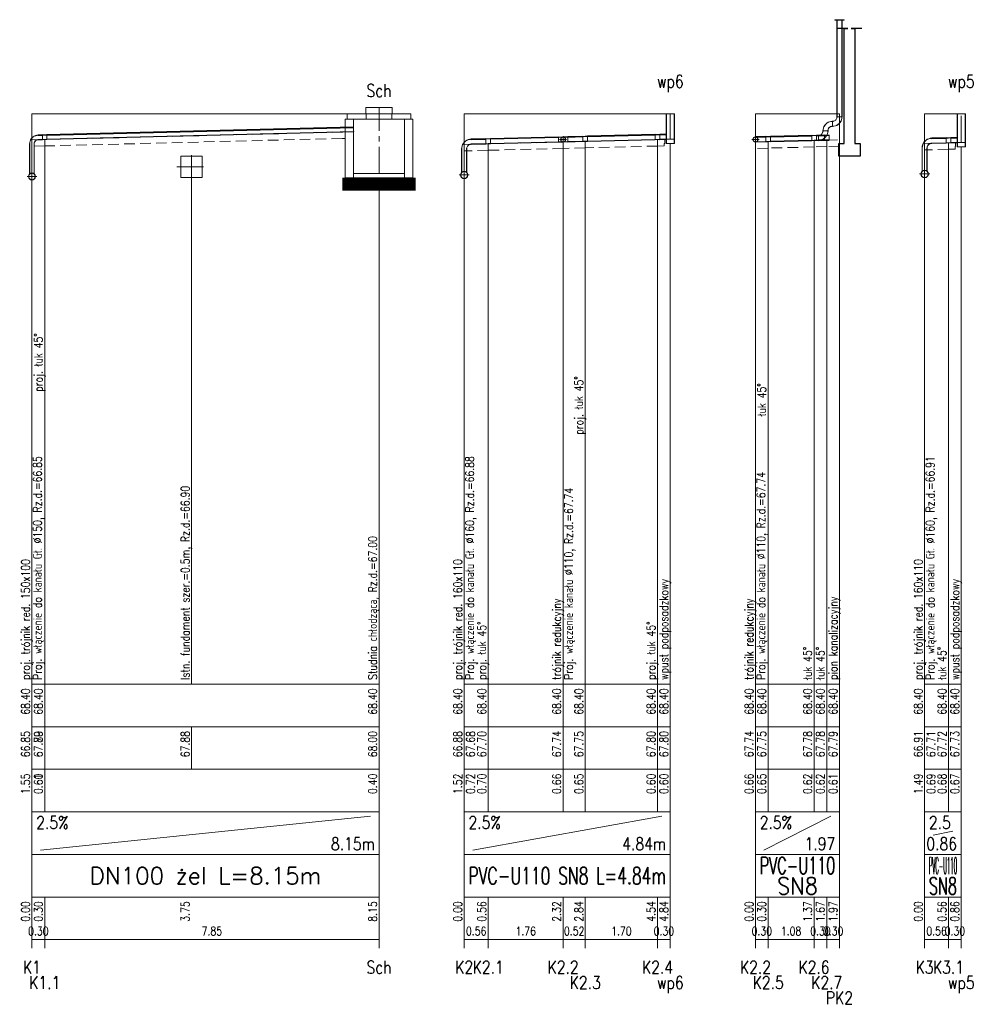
# Model space of a CAD drawing. Header units: millimetres. Extents: x 50853 to 54955, y -8480 to -6058.
# Tile 18 of 28: x 52418 to 52642, y -6993 to -6762. Entities that reach past the tile are written whole.
import ezdxf
from ezdxf.enums import TextEntityAlignment as Align

# ---------------------------------------------------------------- set-up
doc = ezdxf.new("R2010")
doc.units = ezdxf.units.MM
doc.header["$LTSCALE"] = 5
doc.linetypes.add('CENTER', pattern=[2, 1.25, -0.25, 0.25, -0.25])
doc.linetypes.add('DASHED', pattern=[0.75, 0.5, -0.25])
doc.layers.add('Budynki', color=7, linetype='Continuous')
for name, color, linetype, lineweight in [('Liczby', 7, 'Continuous', 20), ('Linie_odn', 7, 'Continuous', 13), ('Linie_opisowe', 7, 'Continuous', 13), ('Linie_tabeli', 7, 'Continuous', 13), ('Odcinki', 5, 'Continuous', 30), ('Opis_PZ', 7, 'Continuous', 20), ('Opis_uzbr_p', 7, 'Continuous', 20), ('Opis_wl', 7, 'Continuous', 20), ('Osie', 7, 'CENTER', 13), ('Podsypki', 7, 'DASHED', 13), ('Ter_istn', 8, 'Continuous', 13), ('Uzbr_podz', 7, 'Continuous', 13), ('Wezly', 5, 'Continuous', 13)]:
    doc.layers.add(name, color=color, linetype=linetype, lineweight=lineweight)
doc.styles.add('Styl13', font='SIMPLEX.shx', dxfattribs={"width": 0.8})
doc.styles.add('Styl15', font='SIMPLEX.shx', dxfattribs={"width": 0.8})
doc.styles.add('Styl17', font='SIMPLEX.shx', dxfattribs={"width": 0.8})
doc.styles.add('Styl19', font='SIMPLEX.shx', dxfattribs={"width": 0.8})
doc.styles.add('Styl2', font='SIMPLEX.shx', dxfattribs={"width": 0.8})
doc.styles.add('Styl3', font='SIMPLEX.shx', dxfattribs={"width": 0.8})
doc.styles.add('Styl4', font='SIMPLEX.shx', dxfattribs={"width": 0.8})
doc.styles.add('Styl5', font='SIMPLEX.shx', dxfattribs={"width": 0.8})
doc.styles.add('Styl6', font='SIMPLEX.shx', dxfattribs={"width": 0.8})

msp = doc.modelspace()

# ---------------------------------------------------------------- linework, layer by layer
at = {"layer": 'Budynki'}
msp.add_lwpolyline([(52615.29, -6763.61), (52612.79, -6763.61), (52613.62, -6763.61), (52613.62, -6790.61), (52614.87, -6790.61), (52614.87, -6793.61), (52612.37, -6793.61), (52612.37, -6793.61), (52609.87, -6793.61), (52609.87, -6790.61), (52611.12, -6790.61), (52611.12, -6763.61), (52611.96, -6763.61), (52609.46, -6763.61)], dxfattribs=at)
at = {"layer": 'Linie_odn'}
for points in [[(52420.38, -6917.61), (52420.38, -6783.61)], [(52521.89, -6917.61), (52521.89, -6783.61)], [(52590.29, -6917.61), (52590.29, -6783.61)], [(52610.02, -6917.61), (52610.02, -6783.61)], [(52630.02, -6917.61), (52630.02, -6783.61)], [(52423.39, -6917.61), (52423.39, -6789.62)], [(52527.53, -6917.61), (52527.53, -6790.63)], [(52545.12, -6917.61), (52545.12, -6790.19)], [(52550.32, -6917.61), (52550.32, -6790.06)], [(52567.29, -6917.61), (52567.29, -6789.64)], [(52570.29, -6917.61), (52570.29, -6790.59)], [(52593.28, -6917.61), (52593.28, -6790.12)], [(52604.04, -6917.61), (52604.04, -6789.85)], [(52607.03, -6917.61), (52607.03, -6789.78)], [(52635.62, -6917.61), (52635.62, -6790.41)], [(52638.62, -6917.61), (52638.62, -6791.36)], [(52501.89, -6917.61), (52501.89, -6798.66)]]:
    msp.add_lwpolyline(points, dxfattribs=at)
at = {"layer": 'Linie_opisowe'}
msp.add_line((52457.88, -6798.61), (52457.88, -6917.61), dxfattribs=at)
at = {"layer": 'Linie_tabeli'}
for p, q in [((52420.38, -6917.61), (52501.89, -6917.61)), ((52420.38, -6917.61), (52420.38, -6977.61)), ((52420.38, -6917.61), (52420.38, -6947.61)), ((52423.39, -6917.61), (52423.39, -6947.61)), ((52501.89, -6917.61), (52501.89, -6977.61)), ((52501.89, -6917.61), (52501.89, -6947.61)), ((52521.89, -6917.61), (52570.29, -6917.61)), ((52521.89, -6917.61), (52521.89, -6977.61)), ((52521.89, -6917.61), (52521.89, -6947.61)), ((52527.53, -6917.61), (52527.53, -6947.61)), ((52545.12, -6917.61), (52545.12, -6947.61)), ((52550.32, -6917.61), (52550.32, -6947.61)), ((52567.29, -6917.61), (52567.29, -6947.61)), ((52570.29, -6917.61), (52570.29, -6977.61)), ((52570.29, -6917.61), (52570.29, -6947.61)), ((52590.29, -6917.61), (52610.02, -6917.61)), ((52590.29, -6917.61), (52590.29, -6977.61)), ((52590.29, -6917.61), (52590.29, -6947.61)), ((52593.28, -6917.61), (52593.28, -6947.61)), ((52604.04, -6917.61), (52604.04, -6947.61)), ((52607.03, -6917.61), (52607.03, -6947.61)), ((52610.02, -6917.61), (52610.02, -6977.61)), ((52610.02, -6917.61), (52610.02, -6947.61)), ((52630.02, -6917.61), (52638.62, -6917.61)), ((52630.02, -6917.61), (52630.02, -6977.61)), ((52630.02, -6917.61), (52630.02, -6947.61)), ((52635.62, -6917.61), (52635.62, -6947.61)), ((52638.62, -6917.61), (52638.62, -6977.61)), ((52638.62, -6917.61), (52638.62, -6947.61)), ((52420.38, -6927.61), (52501.89, -6927.61)), ((52457.88, -6927.61), (52457.88, -6937.61)), ((52521.89, -6927.61), (52570.29, -6927.61)), ((52590.29, -6927.61), (52610.02, -6927.61)), ((52630.02, -6927.61), (52638.62, -6927.61)), ((52420.38, -6937.61), (52501.89, -6937.61)), ((52521.89, -6937.61), (52570.29, -6937.61)), ((52590.29, -6937.61), (52610.02, -6937.61)), ((52630.02, -6937.61), (52638.62, -6937.61)), ((52420.38, -6947.61), (52501.89, -6947.61)), ((52420.38, -6947.61), (52420.38, -6957.61)), ((52501.89, -6947.61), (52501.89, -6957.61)), ((52521.89, -6947.61), (52570.29, -6947.61)), ((52521.89, -6947.61), (52521.89, -6957.61)), ((52570.29, -6947.61), (52570.29, -6957.61)), ((52590.29, -6947.61), (52610.02, -6947.61)), ((52590.29, -6947.61), (52590.29, -6957.61)), ((52610.02, -6947.61), (52610.02, -6957.61)), ((52630.02, -6947.61), (52638.62, -6947.61)), ((52630.02, -6947.61), (52630.02, -6957.61)), ((52638.62, -6947.61), (52638.62, -6957.61)), ((52422.38, -6956.61), (52499.89, -6948.61)), ((52523.89, -6956.61), (52568.29, -6948.61)), ((52592.29, -6956.61), (52608.02, -6948.61)), ((52632.02, -6953.11), (52636.62, -6952.11)), ((52420.38, -6957.61), (52501.89, -6957.61)), ((52501.89, -6957.61), (52501.89, -6967.61)), ((52521.89, -6957.61), (52570.29, -6957.61)), ((52570.29, -6957.61), (52570.29, -6967.61)), ((52590.29, -6957.61), (52610.02, -6957.61)), ((52610.02, -6957.61), (52610.02, -6967.61)), ((52630.02, -6957.61), (52638.62, -6957.61)), ((52638.62, -6957.61), (52638.62, -6967.61)), ((52420.38, -6967.61), (52501.89, -6967.61)), ((52420.38, -6967.61), (52420.38, -6979.61)), ((52423.39, -6967.61), (52423.39, -6979.61)), ((52501.89, -6967.61), (52501.89, -6979.61)), ((52521.89, -6967.61), (52570.29, -6967.61)), ((52521.89, -6967.61), (52521.89, -6979.61)), ((52527.53, -6967.61), (52527.53, -6979.61)), ((52545.12, -6967.61), (52545.12, -6979.61)), ((52550.32, -6967.61), (52550.32, -6979.61)), ((52567.29, -6967.61), (52567.29, -6979.61)), ((52570.29, -6967.61), (52570.29, -6979.61)), ((52590.29, -6967.61), (52610.02, -6967.61)), ((52590.29, -6967.61), (52590.29, -6979.61)), ((52593.28, -6967.61), (52593.28, -6979.61)), ((52604.04, -6967.61), (52604.04, -6979.61)), ((52607.03, -6967.61), (52607.03, -6979.61)), ((52610.02, -6967.61), (52610.02, -6979.61)), ((52630.02, -6967.61), (52638.62, -6967.61)), ((52630.02, -6967.61), (52630.02, -6979.61)), ((52635.62, -6967.61), (52635.62, -6979.61)), ((52638.62, -6967.61), (52638.62, -6979.61)), ((52420.38, -6977.61), (52501.89, -6977.61)), ((52521.89, -6977.61), (52570.29, -6977.61)), ((52590.29, -6977.61), (52610.02, -6977.61)), ((52630.02, -6977.61), (52638.62, -6977.61))]:
    msp.add_line(p, q, dxfattribs=at)
at = {"layer": 'Odcinki'}
for points in [[(52421.88, -6788.66), (52422.89, -6788.63), (52422.89, -6788.58), (52421.88, -6788.61)], [(52423.89, -6788.61), (52495.89, -6786.81), (52495.89, -6786.76), (52423.89, -6788.56)], [(52423.89, -6789.61), (52495.89, -6787.81), (52495.89, -6787.86), (52423.89, -6789.66)], [(52550.87, -6788.95), (52566.74, -6788.55), (52566.74, -6788.5), (52550.87, -6788.9)], [(52567.84, -6788.53), (52569.29, -6788.49), (52569.29, -6788.43), (52567.84, -6788.47)], [(52604.59, -6788.74), (52606.48, -6788.69), (52606.48, -6788.63), (52604.59, -6788.68)], [(52607.58, -6788.66), (52605.07, -6788.72), (52605.07, -6788.67), (52607.58, -6788.61)], [(52421.88, -6789.66), (52422.89, -6789.63), (52422.89, -6789.68), (52421.88, -6789.71)], [(52523.54, -6789.63), (52526.98, -6789.55), (52526.98, -6789.49), (52523.54, -6789.58)], [(52523.54, -6790.73), (52526.98, -6790.65), (52526.98, -6790.7), (52523.54, -6790.79)], [(52528.08, -6789.52), (52544.02, -6789.12), (52544.02, -6789.07), (52528.08, -6789.47)], [(52528.08, -6790.62), (52544.02, -6790.22), (52544.02, -6790.28), (52528.08, -6790.68)], [(52546.22, -6789.07), (52549.77, -6788.98), (52549.77, -6788.92), (52546.22, -6789.01)], [(52546.22, -6790.17), (52549.77, -6790.08), (52549.77, -6790.13), (52546.22, -6790.22)], [(52550.87, -6790.05), (52566.74, -6789.65), (52566.74, -6789.71), (52550.87, -6790.11)], [(52567.84, -6789.63), (52569.29, -6789.59), (52569.29, -6789.64), (52567.84, -6789.68)], [(52590.29, -6789.09), (52592.73, -6789.03), (52592.73, -6788.98), (52590.29, -6789.04)], [(52590.29, -6790.19), (52592.73, -6790.13), (52592.73, -6790.19), (52590.29, -6790.25)], [(52593.83, -6789.01), (52603.49, -6788.76), (52603.49, -6788.71), (52593.83, -6788.95)], [(52593.83, -6790.11), (52603.49, -6789.86), (52603.49, -6789.92), (52593.83, -6790.16)], [(52604.59, -6789.84), (52606.48, -6789.79), (52606.48, -6789.84), (52604.59, -6789.89)], [(52607.58, -6789.76), (52605.07, -6789.82), (52605.07, -6789.88), (52607.58, -6789.82)], [(52631.67, -6789.41), (52635.07, -6789.32), (52635.07, -6789.27), (52631.67, -6789.35)], [(52631.67, -6790.51), (52635.07, -6790.42), (52635.07, -6790.48), (52631.67, -6790.56)], [(52636.17, -6789.3), (52637.62, -6789.26), (52637.62, -6789.2), (52636.17, -6789.24)], [(52636.17, -6790.4), (52637.62, -6790.36), (52637.62, -6790.41), (52636.17, -6790.45)]]:
    msp.add_lwpolyline(points, close=True, dxfattribs=at)
at = {"layer": 'Opis_wl'}
for centre, radius in [((52545.12, -6789.66), 0.605), ((52545.12, -6789.66), 0.55), ((52590.29, -6789.64), 0.605), ((52590.29, -6789.64), 0.55), ((52420.38, -6798.35), 0.825), ((52420.38, -6798.35), 0.75), ((52521.89, -6797.98), 0.88), ((52521.89, -6797.98), 0.8), ((52630.02, -6797.75), 0.88), ((52630.02, -6797.75), 0.8)]:
    msp.add_circle(centre, radius, dxfattribs=at)
at = {"layer": 'Osie'}
for p, q in [((52501.89, -6797.66), (52501.89, -6782.16)), ((52570.29, -6789.56), (52570.29, -6783.61)), ((52638.62, -6790.33), (52638.62, -6783.61)), ((52544.3, -6789.66), (52545.95, -6789.66)), ((52545.12, -6790.49), (52545.12, -6788.84)), ((52589.47, -6789.64), (52591.12, -6789.64)), ((52590.29, -6790.47), (52590.29, -6788.82)), ((52457.88, -6799.61), (52457.88, -6792.61)), ((52420.38, -6799.47), (52420.38, -6797.22)), ((52454.38, -6796.11), (52461.38, -6796.11)), ((52521.89, -6799.17), (52521.89, -6796.77)), ((52628.82, -6797.75), (52631.22, -6797.75)), ((52630.02, -6798.95), (52630.02, -6796.55)), ((52419.26, -6798.35), (52421.51, -6798.35)), ((52520.69, -6797.97), (52523.09, -6797.97))]:
    msp.add_line(p, q, dxfattribs=at)
at = {"layer": 'Podsypki'}
for points in [[(52423.39, -6789.67), (52493.97, -6787.91), (52493.97, -6789.41), (52493.25, -6789.41), (52493.25, -6789.41), (52423.39, -6791.17), (52423.39, -6790.62), (52423.39, -6790.62)], [(52420.38, -6789.75), (52423.39, -6789.67), (52423.39, -6790.62), (52423.39, -6790.62), (52423.39, -6791.17), (52420.38, -6791.25), (52420.38, -6791.25), (52420.38, -6791.25)], [(52521.89, -6790.83), (52527.53, -6790.69), (52527.53, -6791.63), (52527.53, -6791.63), (52527.53, -6792.19), (52521.89, -6792.33), (52521.89, -6792.33), (52521.89, -6792.33)], [(52527.53, -6790.69), (52545.12, -6790.25), (52545.12, -6791.19), (52545.12, -6791.19), (52545.12, -6791.75), (52527.53, -6792.19), (52527.53, -6791.63), (52527.53, -6791.63)], [(52545.12, -6790.25), (52550.32, -6790.12), (52550.32, -6791.06), (52550.32, -6791.06), (52550.32, -6791.62), (52545.12, -6791.75), (52545.12, -6791.19), (52545.12, -6791.19)], [(52550.32, -6790.12), (52567.29, -6789.69), (52567.29, -6790.64), (52567.29, -6790.64), (52567.29, -6791.19), (52550.32, -6791.62), (52550.32, -6791.06), (52550.32, -6791.06)], [(52567.29, -6789.69), (52568.97, -6789.65), (52568.97, -6790.56), (52568.85, -6790.56), (52568.85, -6791.15), (52567.29, -6791.19), (52567.29, -6790.64), (52567.29, -6790.64)], [(52590.29, -6790.25), (52593.28, -6790.17), (52593.28, -6791.12), (52593.28, -6791.12), (52593.28, -6791.67), (52590.29, -6791.75), (52590.29, -6791.19), (52590.29, -6791.19)], [(52593.28, -6790.17), (52604.04, -6789.91), (52604.04, -6790.85), (52604.04, -6790.85), (52604.04, -6791.41), (52593.28, -6791.67), (52593.28, -6791.12), (52593.28, -6791.12)], [(52604.04, -6789.91), (52607.03, -6789.83), (52607.03, -6790.78), (52607.03, -6790.78), (52607.03, -6791.33), (52604.04, -6791.41), (52604.04, -6790.85), (52604.04, -6790.85)], [(52607.03, -6789.83), (52610.02, -6789.76), (52610.02, -6791.26), (52610.02, -6791.26), (52610.02, -6791.26), (52607.03, -6791.33), (52607.03, -6790.78), (52607.03, -6790.78)], [(52630.02, -6790.6), (52635.62, -6790.46), (52635.62, -6791.41), (52635.62, -6791.41), (52635.62, -6791.96), (52630.02, -6792.1), (52630.02, -6792.1), (52630.02, -6792.1)], [(52635.62, -6790.46), (52637.3, -6790.42), (52637.3, -6791.33), (52637.18, -6791.33), (52637.18, -6791.92), (52635.62, -6791.96), (52635.62, -6791.41), (52635.62, -6791.41)]]:
    msp.add_lwpolyline(points, close=True, dxfattribs=at)
at = {"layer": 'Ter_istn'}
for points in [[(52420.38, -6783.61), (52423.39, -6783.61), (52501.89, -6783.61)], [(52521.89, -6783.61), (52527.53, -6783.61), (52545.12, -6783.61), (52550.32, -6783.61), (52567.29, -6783.61), (52570.29, -6783.61)], [(52590.29, -6783.61), (52593.28, -6783.61), (52604.04, -6783.61), (52607.03, -6783.61), (52610.02, -6783.61)], [(52630.02, -6783.61), (52635.62, -6783.61), (52638.62, -6783.61)]]:
    msp.add_lwpolyline(points, dxfattribs=at)
at = {"layer": 'Uzbr_podz'}
msp.add_lwpolyline([(52455.38, -6798.61), (52460.38, -6798.61), (52460.38, -6793.61), (52455.38, -6793.61)], close=True, dxfattribs=at)
at = {"layer": 'Wezly'}
for p, q in [((52504.89, -6783.66), (52498.89, -6783.66)), ((52504.89, -6784.86), (52498.89, -6784.86)), ((52608.37, -6786.63), (52608.37, -6785.31)), ((52608.37, -6785.31), (52608.37, -6786.63)), ((52609.36, -6784.32), (52610.68, -6784.32)), ((52423.39, -6788.57), (52422.89, -6788.58)), ((52422.89, -6788.58), (52422.89, -6789.68)), ((52423.39, -6788.62), (52422.89, -6788.63)), ((52423.89, -6788.56), (52423.39, -6788.57)), ((52423.89, -6788.61), (52423.39, -6788.62)), ((52423.89, -6789.66), (52423.89, -6788.56)), ((52567.29, -6788.48), (52566.74, -6788.5)), ((52566.74, -6788.5), (52566.74, -6789.71)), ((52567.29, -6788.54), (52566.74, -6788.55)), ((52567.84, -6788.47), (52567.29, -6788.48)), ((52567.84, -6788.53), (52567.29, -6788.54)), ((52567.84, -6789.68), (52567.84, -6788.47)), ((52605.07, -6788.61), (52605.07, -6789.93)), ((52606.06, -6787.62), (52607.38, -6787.62)), ((52607.38, -6787.62), (52606.06, -6787.62)), ((52607.03, -6788.62), (52606.48, -6788.63)), ((52606.48, -6788.63), (52606.48, -6789.84)), ((52607.58, -6788.61), (52607.03, -6788.62)), ((52607.58, -6789.82), (52607.58, -6788.61)), ((52422.89, -6789.63), (52423.39, -6789.62)), ((52422.89, -6789.68), (52423.39, -6789.67)), ((52423.39, -6789.62), (52423.89, -6789.61)), ((52423.39, -6789.67), (52423.89, -6789.66)), ((52527.53, -6789.48), (52526.98, -6789.49)), ((52526.98, -6789.49), (52526.98, -6790.7)), ((52527.53, -6789.53), (52526.98, -6789.55)), ((52526.98, -6790.65), (52527.53, -6790.63)), ((52526.98, -6790.7), (52527.53, -6790.69)), ((52528.08, -6789.47), (52527.53, -6789.48)), ((52528.08, -6789.52), (52527.53, -6789.53)), ((52527.53, -6790.63), (52528.08, -6790.62)), ((52527.53, -6790.69), (52528.08, -6790.68)), ((52528.08, -6790.68), (52528.08, -6789.47)), ((52545.12, -6789.04), (52544.02, -6789.07)), ((52544.02, -6789.07), (52544.02, -6790.28)), ((52545.12, -6789.09), (52544.02, -6789.12)), ((52544.02, -6790.22), (52545.12, -6790.19)), ((52544.02, -6790.28), (52545.12, -6790.25)), ((52546.22, -6789.01), (52545.12, -6789.04)), ((52546.22, -6789.07), (52545.12, -6789.09)), ((52545.12, -6790.19), (52546.22, -6790.17)), ((52545.12, -6790.25), (52546.22, -6790.22)), ((52546.22, -6790.22), (52546.22, -6789.01)), ((52550.32, -6788.91), (52549.77, -6788.92)), ((52549.77, -6788.92), (52549.77, -6790.13)), ((52550.32, -6788.96), (52549.77, -6788.98)), ((52549.77, -6790.08), (52550.32, -6790.06)), ((52549.77, -6790.13), (52550.32, -6790.12)), ((52550.87, -6788.9), (52550.32, -6788.91)), ((52550.87, -6788.95), (52550.32, -6788.96)), ((52550.32, -6790.06), (52550.87, -6790.05)), ((52550.32, -6790.12), (52550.87, -6790.11)), ((52550.87, -6790.11), (52550.87, -6788.9)), ((52566.74, -6789.65), (52567.29, -6789.64)), ((52566.74, -6789.71), (52567.29, -6789.69)), ((52567.29, -6789.64), (52567.84, -6789.63)), ((52567.29, -6789.69), (52567.84, -6789.68)), ((52593.28, -6788.96), (52592.73, -6788.98)), ((52592.73, -6788.98), (52592.73, -6790.19)), ((52593.28, -6789.02), (52592.73, -6789.03)), ((52592.73, -6790.13), (52593.28, -6790.12)), ((52592.73, -6790.19), (52593.28, -6790.17)), ((52593.83, -6788.95), (52593.28, -6788.96)), ((52593.83, -6789.01), (52593.28, -6789.02)), ((52593.28, -6790.12), (52593.83, -6790.11)), ((52593.28, -6790.17), (52593.83, -6790.16)), ((52593.83, -6790.16), (52593.83, -6788.95)), ((52604.04, -6788.7), (52603.49, -6788.71)), ((52603.49, -6788.71), (52603.49, -6789.92)), ((52604.04, -6788.75), (52603.49, -6788.76)), ((52603.49, -6789.86), (52604.04, -6789.85)), ((52603.49, -6789.92), (52604.04, -6789.91)), ((52604.59, -6788.68), (52604.04, -6788.7)), ((52604.59, -6788.74), (52604.04, -6788.75)), ((52604.04, -6789.85), (52604.59, -6789.84)), ((52604.04, -6789.91), (52604.59, -6789.89)), ((52604.59, -6789.89), (52604.59, -6788.68)), ((52607.03, -6788.68), (52606.48, -6788.69)), ((52606.48, -6789.79), (52607.03, -6789.78)), ((52606.48, -6789.84), (52607.03, -6789.83)), ((52607.58, -6788.66), (52607.03, -6788.68)), ((52607.03, -6789.78), (52607.58, -6789.76)), ((52607.03, -6789.83), (52607.58, -6789.82)), ((52635.62, -6789.25), (52635.07, -6789.27)), ((52635.07, -6789.27), (52635.07, -6790.48)), ((52635.62, -6789.31), (52635.07, -6789.32)), ((52635.07, -6790.42), (52635.62, -6790.41)), ((52635.07, -6790.48), (52635.62, -6790.46)), ((52636.17, -6789.24), (52635.62, -6789.25)), ((52636.17, -6789.3), (52635.62, -6789.31)), ((52635.62, -6790.41), (52636.17, -6790.4)), ((52635.62, -6790.46), (52636.17, -6790.45)), ((52636.17, -6790.45), (52636.17, -6789.24))]:
    msp.add_line(p, q, dxfattribs=at)
for points in [[(52608.92, -6761.61), (52611.12, -6761.61), (52611.12, -6761.51), (52608.92, -6761.51)], [(52609.47, -6784.32), (52609.47, -6761.61), (52609.42, -6761.61), (52609.42, -6784.32)], [(52610.57, -6784.32), (52610.57, -6761.61), (52610.63, -6761.61), (52610.63, -6784.32)], [(52498.89, -6783.66), (52494.39, -6783.66), (52494.39, -6784.86), (52498.89, -6784.86)], [(52498.76, -6783.66), (52505.01, -6783.66), (52505.01, -6782.16), (52498.76, -6782.16)], [(52504.89, -6783.66), (52509.39, -6783.66), (52509.39, -6784.86), (52504.89, -6784.86)], [(52569.29, -6783.61), (52571.29, -6783.61), (52571.29, -6783.61), (52569.29, -6783.61)], [(52569.29, -6790.59), (52571.29, -6790.59), (52571.29, -6783.61), (52569.29, -6783.61)], [(52569.39, -6790.59), (52571.19, -6790.59), (52571.19, -6783.61), (52569.39, -6783.61)], [(52637.62, -6783.61), (52639.62, -6783.61), (52639.62, -6783.61), (52637.62, -6783.61)], [(52637.62, -6791.36), (52639.62, -6791.36), (52639.62, -6783.61), (52637.62, -6783.61)], [(52637.72, -6791.36), (52639.52, -6791.36), (52639.52, -6783.61), (52637.72, -6783.61)], [(52495.89, -6798.66), (52493.97, -6798.66), (52493.97, -6784.86), (52495.89, -6784.86)], [(52507.89, -6798.66), (52509.81, -6798.66), (52509.81, -6784.86), (52507.89, -6784.86)], [(52419.88, -6790.66), (52419.88, -6797.79), (52419.83, -6797.79), (52419.83, -6790.66)], [(52420.88, -6790.66), (52420.88, -6797.79), (52420.93, -6797.79), (52420.93, -6790.66)], [(52570.29, -6790.59), (52569.29, -6790.59), (52569.29, -6789.59), (52570.29, -6789.56), (52571.29, -6789.56), (52571.29, -6790.59)], [(52638.62, -6791.36), (52637.62, -6791.36), (52637.62, -6790.36), (52638.62, -6790.33), (52639.62, -6790.33), (52639.62, -6791.36)], [(52521.34, -6791.83), (52521.34, -6797.39), (52521.28, -6797.39), (52521.28, -6791.83)], [(52522.44, -6791.83), (52522.44, -6797.39), (52522.49, -6797.39), (52522.49, -6791.83)], [(52629.47, -6791.61), (52629.47, -6797.17), (52629.42, -6797.17), (52629.42, -6791.61)], [(52630.57, -6791.61), (52630.57, -6797.17), (52630.63, -6797.17), (52630.63, -6791.61)], [(52495.89, -6798.66), (52507.89, -6798.66), (52507.89, -6797.66), (52495.89, -6797.66)]]:
    msp.add_lwpolyline(points, close=True, dxfattribs=at)
for points in [[(52608.37, -6785.37), (52608.02, -6785.4), (52607.68, -6785.48), (52607.35, -6785.62), (52607.05, -6785.8), (52606.78, -6786.03), (52606.55, -6786.3), (52606.37, -6786.6), (52606.23, -6786.93), (52606.15, -6787.27), (52606.12, -6787.62)], [(52608.37, -6785.42), (52608.03, -6785.45), (52607.69, -6785.53), (52607.38, -6785.66), (52607.08, -6785.84), (52606.82, -6786.07), (52606.59, -6786.33), (52606.41, -6786.63), (52606.28, -6786.94), (52606.2, -6787.28), (52606.17, -6787.62)], [(52608.37, -6785.42), (52608.55, -6785.41), (52608.71, -6785.37), (52608.87, -6785.3), (52609.02, -6785.21), (52609.15, -6785.1), (52609.26, -6784.97), (52609.35, -6784.82), (52609.42, -6784.66), (52609.46, -6784.5), (52609.47, -6784.32)], [(52608.37, -6785.37), (52608.54, -6785.36), (52608.7, -6785.32), (52608.85, -6785.26), (52608.99, -6785.17), (52609.11, -6785.06), (52609.22, -6784.94), (52609.31, -6784.8), (52609.37, -6784.65), (52609.41, -6784.49), (52609.42, -6784.32)], [(52608.37, -6786.52), (52608.72, -6786.5), (52609.05, -6786.42), (52609.37, -6786.28), (52609.67, -6786.1), (52609.93, -6785.88), (52610.15, -6785.62), (52610.33, -6785.32), (52610.47, -6785), (52610.55, -6784.67), (52610.57, -6784.32)], [(52608.37, -6786.58), (52608.73, -6786.55), (52609.07, -6786.47), (52609.4, -6786.33), (52609.7, -6786.15), (52609.97, -6785.92), (52610.2, -6785.65), (52610.38, -6785.35), (52610.52, -6785.02), (52610.6, -6784.68), (52610.63, -6784.32)], [(52421.88, -6788.61), (52421.56, -6788.64), (52421.24, -6788.71), (52420.94, -6788.84), (52420.67, -6789.01), (52420.42, -6789.22), (52420.21, -6789.47), (52420.05, -6789.75), (52419.93, -6790.05), (52419.85, -6790.37), (52419.83, -6790.7)], [(52605.07, -6788.72), (52605.25, -6788.71), (52605.41, -6788.67), (52605.57, -6788.6), (52605.72, -6788.51), (52605.85, -6788.4), (52605.96, -6788.27), (52606.05, -6788.12), (52606.12, -6787.96), (52606.16, -6787.8), (52606.17, -6787.62)], [(52605.07, -6788.67), (52605.24, -6788.66), (52605.4, -6788.62), (52605.55, -6788.56), (52605.69, -6788.47), (52605.81, -6788.36), (52605.92, -6788.24), (52606.01, -6788.1), (52606.07, -6787.95), (52606.11, -6787.79), (52606.12, -6787.62)], [(52605.07, -6789.82), (52605.42, -6789.8), (52605.75, -6789.72), (52606.07, -6789.58), (52606.37, -6789.4), (52606.63, -6789.18), (52606.85, -6788.92), (52607.03, -6788.62), (52607.17, -6788.3), (52607.25, -6787.97), (52607.27, -6787.62)], [(52605.07, -6789.88), (52605.43, -6789.85), (52605.77, -6789.77), (52606.1, -6789.63), (52606.4, -6789.45), (52606.67, -6789.22), (52606.9, -6788.95), (52607.08, -6788.65), (52607.22, -6788.32), (52607.3, -6787.98), (52607.33, -6787.62)], [(52608.37, -6786.52), (52608.2, -6786.54), (52608.03, -6786.58), (52607.88, -6786.64), (52607.73, -6786.73), (52607.6, -6786.85), (52607.48, -6786.98), (52607.39, -6787.13), (52607.33, -6787.28), (52607.29, -6787.45), (52607.27, -6787.62)], [(52608.37, -6786.58), (52608.21, -6786.59), (52608.05, -6786.63), (52607.9, -6786.69), (52607.76, -6786.78), (52607.64, -6786.89), (52607.53, -6787.01), (52607.44, -6787.15), (52607.38, -6787.3), (52607.34, -6787.46), (52607.33, -6787.62)], [(52421.88, -6788.66), (52421.57, -6788.69), (52421.26, -6788.76), (52420.97, -6788.88), (52420.7, -6789.05), (52420.46, -6789.26), (52420.25, -6789.5), (52420.09, -6789.77), (52419.97, -6790.07), (52419.9, -6790.38), (52419.88, -6790.69)], [(52421.88, -6789.66), (52421.73, -6789.67), (52421.57, -6789.71), (52421.43, -6789.77), (52421.29, -6789.86), (52421.17, -6789.96), (52421.07, -6790.08), (52420.99, -6790.22), (52420.93, -6790.36), (52420.89, -6790.52), (52420.88, -6790.68)], [(52421.88, -6789.71), (52421.73, -6789.72), (52421.59, -6789.76), (52421.45, -6789.82), (52421.32, -6789.9), (52421.21, -6789.99), (52421.11, -6790.11), (52421.03, -6790.24), (52420.98, -6790.38), (52420.94, -6790.53), (52420.93, -6790.68)], [(52523.54, -6789.58), (52523.18, -6789.61), (52522.83, -6789.69), (52522.5, -6789.83), (52522.2, -6790.02), (52521.93, -6790.25), (52521.7, -6790.53), (52521.52, -6790.83), (52521.39, -6791.17), (52521.31, -6791.52), (52521.28, -6791.87)], [(52523.54, -6789.63), (52523.19, -6789.66), (52522.85, -6789.74), (52522.53, -6789.88), (52522.23, -6790.06), (52521.97, -6790.29), (52521.75, -6790.56), (52521.57, -6790.86), (52521.44, -6791.18), (52521.36, -6791.52), (52521.34, -6791.87)], [(52523.54, -6790.73), (52523.37, -6790.75), (52523.2, -6790.79), (52523.03, -6790.86), (52522.89, -6790.95), (52522.75, -6791.06), (52522.64, -6791.2), (52522.55, -6791.35), (52522.49, -6791.51), (52522.45, -6791.68), (52522.44, -6791.85)], [(52523.54, -6790.79), (52523.37, -6790.8), (52523.21, -6790.84), (52523.06, -6790.91), (52522.92, -6790.99), (52522.79, -6791.1), (52522.69, -6791.23), (52522.6, -6791.37), (52522.54, -6791.52), (52522.5, -6791.69), (52522.49, -6791.85)], [(52631.67, -6789.35), (52631.32, -6789.38), (52630.97, -6789.47), (52630.64, -6789.6), (52630.34, -6789.79), (52630.07, -6790.03), (52629.84, -6790.3), (52629.65, -6790.61), (52629.52, -6790.94), (52629.44, -6791.29), (52629.42, -6791.65)], [(52631.67, -6789.41), (52631.33, -6789.44), (52630.99, -6789.52), (52630.67, -6789.65), (52630.37, -6789.84), (52630.11, -6790.07), (52629.88, -6790.33), (52629.7, -6790.63), (52629.57, -6790.96), (52629.5, -6791.3), (52629.47, -6791.65)], [(52631.67, -6790.51), (52631.5, -6790.52), (52631.33, -6790.56), (52631.17, -6790.63), (52631.02, -6790.72), (52630.89, -6790.84), (52630.78, -6790.97), (52630.69, -6791.12), (52630.62, -6791.28), (52630.59, -6791.45), (52630.57, -6791.63)], [(52631.67, -6790.56), (52631.51, -6790.58), (52631.35, -6790.62), (52631.2, -6790.68), (52631.05, -6790.77), (52630.93, -6790.88), (52630.82, -6791), (52630.74, -6791.14), (52630.68, -6791.3), (52630.64, -6791.46), (52630.63, -6791.63)]]:
    msp.add_lwpolyline(points, dxfattribs=at)
for points, const_width in [([(52493.25, -6799.66), (52510.53, -6799.66)], 2), ([(52493.25, -6801.16), (52510.53, -6801.16)], 1)]:
    msp.add_lwpolyline(points, dxfattribs=dict(at, const_width=const_width))

# ---------------------------------------------------------------- texts
at = {"layer": 'Liczby', "width": 0.8}
for s, height, style, p in [('wp6', 3, 'Styl13', (52570.29, -6777.51)), ('wp5', 3, 'Styl13', (52638.62, -6777.51)), ('Sch', 3, 'Styl13', (52501.89, -6779.66)), ('0.30', 2, 'Styl6', (52421.89, -6976.61)), ('7.85', 2, 'Styl6', (52462.64, -6976.61)), ('0.56', 2, 'Styl6', (52524.71, -6976.61)), ('1.76', 2, 'Styl6', (52536.33, -6976.61)), ('0.52', 2, 'Styl6', (52547.72, -6976.61)), ('1.70', 2, 'Styl6', (52558.81, -6976.61)), ('0.30', 2, 'Styl6', (52568.79, -6976.61)), ('0.30', 2, 'Styl6', (52591.78, -6976.61)), ('1.08', 2, 'Styl6', (52598.66, -6976.61)), ('0.30', 2, 'Styl6', (52605.54, -6976.61)), ('0.30', 2, 'Styl6', (52608.53, -6976.61)), ('0.56', 2, 'Styl6', (52632.82, -6976.61)), ('0.30', 2, 'Styl6', (52637.12, -6976.61)), ('K1', 3, 'Styl13', (52420.38, -6985.61)), ('Sch', 3, 'Styl13', (52501.89, -6985.61)), ('K2', 3, 'Styl13', (52521.89, -6985.61)), ('K2.1', 3, 'Styl13', (52527.53, -6985.61)), ('K2.2', 3, 'Styl13', (52545.12, -6985.61)), ('K2.4', 3, 'Styl13', (52567.29, -6985.61)), ('K2.2', 3, 'Styl13', (52590.29, -6985.61)), ('K2.6', 3, 'Styl13', (52604.04, -6985.61)), ('K3', 3, 'Styl13', (52630.02, -6985.61)), ('K3.1', 3, 'Styl13', (52635.62, -6985.61)), ('K1.1', 3, 'Styl13', (52423.39, -6989.21)), ('K2.3', 3, 'Styl13', (52550.32, -6989.21)), ('wp6', 3, 'Styl13', (52570.29, -6989.21)), ('K2.5', 3, 'Styl13', (52593.28, -6989.21)), ('K2.7', 3, 'Styl13', (52607.03, -6989.21)), ('wp5', 3, 'Styl13', (52638.62, -6989.21)), ('PK2', 3, 'Styl13', (52610.02, -6992.81))]:
    msp.add_text(s, height=height, dxfattribs=dict(at, style=style)).set_placement(p, align=Align.CENTER)
for s, style, p in [('68.40', 'Styl2', (52419.88, -6918.61)), ('68.40', 'Styl2', (52422.89, -6918.61)), ('68.40', 'Styl2', (52501.39, -6918.61)), ('68.40', 'Styl2', (52521.39, -6918.61)), ('68.40', 'Styl2', (52527.03, -6918.61)), ('68.40', 'Styl2', (52544.62, -6918.61)), ('68.40', 'Styl2', (52549.82, -6918.61)), ('68.40', 'Styl2', (52566.79, -6918.61)), ('68.40', 'Styl2', (52569.79, -6918.61)), ('68.40', 'Styl2', (52589.79, -6918.61)), ('68.40', 'Styl2', (52592.78, -6918.61)), ('68.40', 'Styl2', (52603.54, -6918.61)), ('68.40', 'Styl2', (52606.53, -6918.61)), ('68.40', 'Styl2', (52609.52, -6918.61)), ('68.40', 'Styl2', (52629.52, -6918.61)), ('68.40', 'Styl2', (52635.12, -6918.61)), ('68.40', 'Styl2', (52638.12, -6918.61)), ('66.85', 'Styl2', (52419.88, -6928.61)), ('67.80', 'Styl2', (52422.89, -6928.61)), ('67.79', 'Styl2', (52422.88, -6928.61)), ('67.88', 'Styl3', (52457.38, -6928.61)), ('68.00', 'Styl2', (52501.39, -6928.61)), ('66.88', 'Styl2', (52521.39, -6928.61)), ('67.68', 'Styl2', (52524.39, -6928.61)), ('67.70', 'Styl2', (52527.03, -6928.61)), ('67.74', 'Styl2', (52544.62, -6928.61)), ('67.75', 'Styl2', (52549.82, -6928.61)), ('67.80', 'Styl2', (52566.79, -6928.61)), ('67.80', 'Styl2', (52569.79, -6928.61)), ('67.74', 'Styl2', (52589.79, -6928.61)), ('67.75', 'Styl2', (52592.78, -6928.61)), ('67.78', 'Styl2', (52603.54, -6928.61)), ('67.78', 'Styl2', (52606.53, -6928.61)), ('67.79', 'Styl2', (52609.52, -6928.61)), ('66.91', 'Styl2', (52629.52, -6928.61)), ('67.71', 'Styl2', (52632.52, -6928.61)), ('67.72', 'Styl2', (52635.12, -6928.61)), ('67.73', 'Styl2', (52638.12, -6928.61)), ('1.55', 'Styl2', (52419.88, -6938.61)), ('0.60', 'Styl2', (52422.89, -6938.61)), ('0.61', 'Styl2', (52422.88, -6938.61)), ('0.40', 'Styl2', (52501.39, -6938.61)), ('1.52', 'Styl2', (52521.39, -6938.61)), ('0.72', 'Styl2', (52524.39, -6938.61)), ('0.70', 'Styl2', (52527.03, -6938.61)), ('0.66', 'Styl2', (52544.62, -6938.61)), ('0.65', 'Styl2', (52549.82, -6938.61)), ('0.60', 'Styl2', (52566.79, -6938.61)), ('0.60', 'Styl2', (52569.79, -6938.61)), ('0.66', 'Styl2', (52589.79, -6938.61)), ('0.65', 'Styl2', (52592.78, -6938.61)), ('0.62', 'Styl2', (52603.54, -6938.61)), ('0.62', 'Styl2', (52606.53, -6938.61)), ('0.61', 'Styl2', (52609.52, -6938.61)), ('1.49', 'Styl2', (52629.52, -6938.61)), ('0.69', 'Styl2', (52632.52, -6938.61)), ('0.68', 'Styl2', (52635.12, -6938.61)), ('0.67', 'Styl2', (52638.12, -6938.61)), ('0.00', 'Styl2', (52419.88, -6968.61)), ('0.30', 'Styl2', (52422.89, -6968.61)), ('3.75', 'Styl3', (52457.38, -6968.61)), ('8.15', 'Styl2', (52501.39, -6968.61)), ('0.00', 'Styl2', (52521.39, -6968.61)), ('0.56', 'Styl2', (52527.03, -6968.61)), ('2.32', 'Styl2', (52544.62, -6968.61)), ('2.84', 'Styl2', (52549.82, -6968.61)), ('4.54', 'Styl2', (52566.79, -6968.61)), ('4.84', 'Styl2', (52569.79, -6968.61)), ('0.00', 'Styl2', (52589.79, -6968.61)), ('0.30', 'Styl2', (52592.78, -6968.61)), ('1.37', 'Styl2', (52603.54, -6968.61)), ('1.67', 'Styl2', (52606.53, -6968.61)), ('1.97', 'Styl2', (52609.52, -6968.61)), ('0.00', 'Styl2', (52629.52, -6968.61)), ('0.56', 'Styl2', (52635.12, -6968.61)), ('0.86', 'Styl2', (52638.12, -6968.61))]:
    msp.add_text(s, height=2, rotation=90, dxfattribs=dict(at, style=style)).set_placement(p, align=Align.RIGHT)
at = {"layer": 'Liczby', "style": 'Styl4', "width": 0.8}
for s, p in [('2.5%', (52421.38, -6951.61)), ('2.5%', (52522.89, -6951.61)), ('2.5%', (52591.29, -6951.61)), ('2.5', (52631.02, -6951.61))]:
    msp.add_text(s, height=3, dxfattribs=at).set_placement(p)
for s, p in [('8.15m', (52500.89, -6956.61)), ('4.84m', (52569.29, -6956.61)), ('1.97', (52609.02, -6956.61)), ('0.86', (52637.62, -6956.61))]:
    msp.add_text(s, height=3, dxfattribs=at).set_placement(p, align=Align.RIGHT)
at = {"layer": 'Liczby', "style": 'Styl5'}
for s, width, p, p2 in [('DN100 żel L=8.15m', 0.918328, (52433.94, -6964.61), (52488.34, -6964.61)), ('PVC-U110', 0.59675, (52591.29, -6962.21), (52609.02, -6962.21)), ('PVC-U110', 0.22188, (52631.02, -6962.21), (52637.62, -6962.21)), ('PVC-U110 SN8 L=4.84m', 0.613642, (52522.89, -6964.61), (52569.29, -6964.61)), ('SN8', 0.9, (52595.36, -6967.01), (52604.96, -6967.01)), ('SN8', 0.618094, (52631.02, -6967.01), (52637.62, -6967.01))]:
    msp.add_text(s, height=4, dxfattribs=dict(at, width=width)).set_placement(p, p2, align=Align.FIT)
at = {"layer": 'Opis_PZ', "style": 'Styl15', "width": 0.8}
for s, p in [('proj. łuk 45%%d', (52422.89, -6848.93)), ('proj. łuk 45%%d', (52549.82, -6859.01)), ('łuk 45%%d', (52592.78, -6854.69)), ('Studnia chłodząca, Rz.d.=67.00', (52501.39, -6916.61)), ('proj. trójnik red. 150x100', (52419.88, -6916.61)), ('proj. trójnik red. 160x110', (52521.39, -6916.61)), ('proj. trójnik red. 160x110', (52629.52, -6916.61)), ('wpust podposadzkowy', (52569.79, -6916.61)), ('wpust podposadzkowy', (52638.12, -6916.61)), ('trójnik redukcyjny', (52544.62, -6916.61)), ('trójnik redukcyjny', (52589.79, -6916.61)), ('pion kanalizacyjny', (52609.52, -6916.61)), ('proj. łuk 45%%d', (52527.03, -6916.61)), ('proj. łuk 45%%d', (52566.79, -6916.61)), ('łuk 45%%d', (52603.54, -6916.61)), ('łuk 45%%d', (52606.53, -6916.61)), ('łuk 45%%d', (52635.12, -6916.61))]:
    msp.add_text(s, height=2, rotation=90, dxfattribs=at).set_placement(p)
at = {"layer": 'Opis_uzbr_p', "style": 'Styl19', "width": 0.8}
msp.add_text('Istn. fundament szer.=0.5m, Rz.d.=66.90', height=2, rotation=90, dxfattribs=at).set_placement((52457.38, -6916.61))
at = {"layer": 'Opis_wl', "style": 'Styl17', "width": 0.8}
for s, p in [('Proj. włączenie do kanału Gł. %%C150, Rz.d.=66.85', (52422.68, -6916.61)), ('Proj. włączenie do kanału Gł. %%C160, Rz.d.=66.88', (52524.19, -6916.61)), ('Proj. włączenie do kanału Gł. %%C160, Rz.d.=66.91', (52632.32, -6916.61)), ('Proj. włączenie do kanału %%C110, Rz.d.=67.74', (52592.59, -6916.61)), ('Proj. włączenie kanału %%C110, Rz.d.=67.74', (52547.42, -6916.61))]:
    msp.add_text(s, height=2, rotation=90, dxfattribs=at).set_placement(p)

doc.saveas('drawing.dxf')
